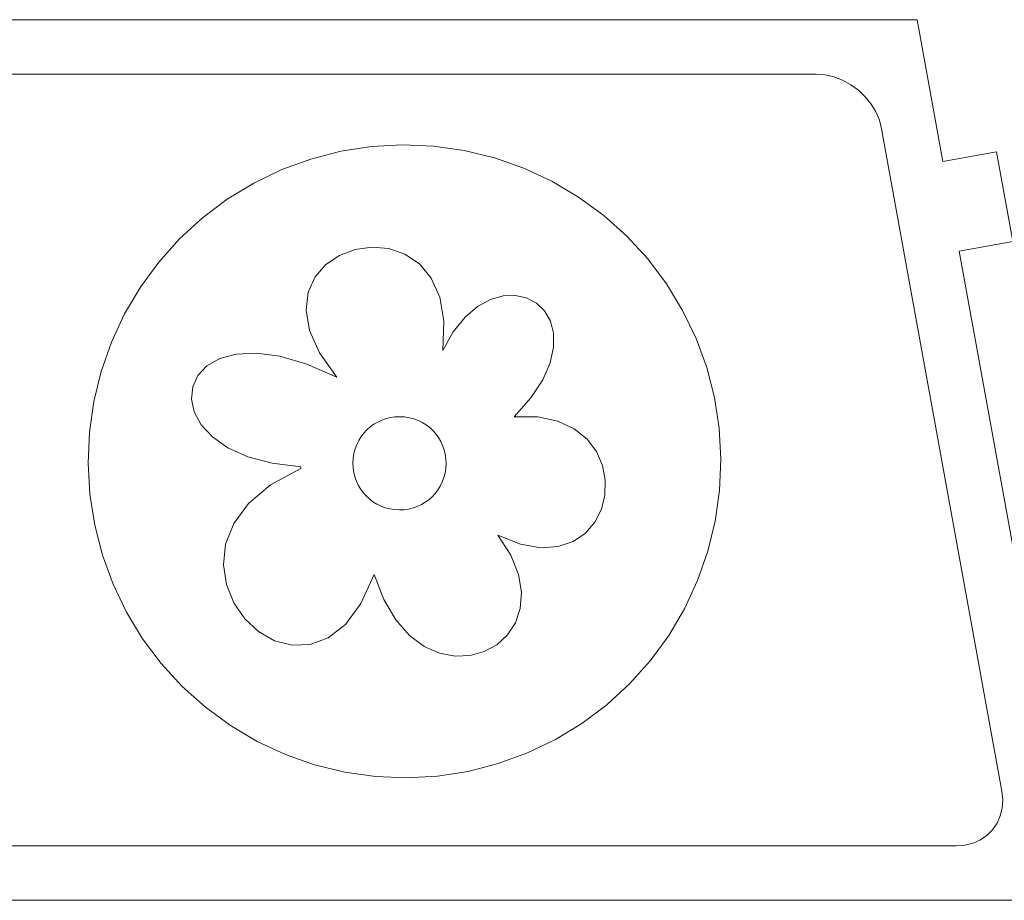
# Model space of a CAD drawing. Header units: millimetres. Extents: x -198 to 278, y -321 to 286.
# Tile 41 of 256: x 113 to 167, y -60 to -11. Entities that reach past the tile are written whole.
import ezdxf

# ---------------------------------------------------------------- set-up
doc = ezdxf.new("R2010")
doc.units = ezdxf.units.MM
doc.header["$MEASUREMENT"] = 0
doc.layers.add('Layer 1', color=7, linetype='Continuous')

msp = doc.modelspace()

# ---------------------------------------------------------------- linework, layer by layer
at = {"layer": 'Layer 1', "color": 175, "lineweight": 9}
for points, knots in [([(61.3488, -53.9822), (61.3488, -53.9822), (60.2763, -59.8856), (60.2763, -59.8856), (60.2763, -59.8856), (171.2591, -59.8856), (171.2591, -59.8856), (171.2591, -59.8856), (170.1867, -53.9822), (170.1867, -53.9822), (170.1867, -53.9822), (173.1383, -53.446), (173.1383, -53.446), (173.1383, -53.446), (172.2446, -48.5265), (172.2446, -48.5265), (172.2446, -48.5265), (169.2929, -49.0627), (169.2929, -49.0627), (169.2929, -49.0627), (164.7747, -24.1926), (164.7747, -24.1926), (164.7747, -24.1926), (167.7264, -23.6563), (167.7264, -23.6563), (167.7264, -23.6563), (166.8309, -18.7272), (166.8309, -18.7272), (166.8309, -18.7272), (163.8792, -19.2634), (163.8792, -19.2634), (163.8792, -19.2634), (162.4622, -11.464), (162.4622, -11.464), (162.4622, -11.464), (69.0732, -11.464), (69.0732, -11.464), (69.0732, -11.464), (67.6549, -19.2709), (67.6549, -19.2709), (67.6549, -19.2709), (64.7033, -18.7346), (64.7033, -18.7346), (64.7033, -18.7346), (63.8095, -23.6541), (63.8095, -23.6541), (63.8095, -23.6541), (66.7612, -24.1904), (66.7612, -24.1904), (66.7612, -24.1904), (62.2426, -49.0627), (62.2426, -49.0627), (62.2426, -49.0627), (59.2909, -48.5265), (59.2909, -48.5265), (59.2909, -48.5265), (58.3971, -53.446), (58.3971, -53.446), (58.3971, -53.446), (61.3488, -53.9822), (61.3488, -53.9822)], [0, 0, 0, 0, 0.05, 0.05, 0.05, 0.1, 0.1, 0.1, 0.15, 0.15, 0.15, 0.2, 0.2, 0.2, 0.25, 0.25, 0.25, 0.3, 0.3, 0.3, 0.35, 0.35, 0.35, 0.4, 0.4, 0.4, 0.45, 0.45, 0.45, 0.5, 0.5, 0.5, 0.55, 0.55, 0.55, 0.6, 0.6, 0.6, 0.65, 0.65, 0.65, 0.7, 0.7, 0.7, 0.75, 0.75, 0.75, 0.8, 0.8, 0.8, 0.85, 0.85, 0.85, 0.9, 0.9, 0.9, 0.95, 0.95, 0.95, 1, 1, 1, 1]), ([(64.5004, -55.2475), (64.5004, -55.2475), (64.3963, -54.8126), (64.3963, -54.8126), (64.3963, -54.8126), (64.3678, -54.3549), (64.3678, -54.3549), (64.3678, -54.3549), (64.4155, -53.8856), (64.4155, -53.8856), (64.4155, -53.8856), (71.0323, -17.464), (71.0323, -17.464), (71.0323, -17.464), (71.1551, -16.9947), (71.1551, -16.9947), (71.1551, -16.9947), (71.35, -16.5369), (71.35, -16.5369), (71.35, -16.5369), (71.6121, -16.102), (71.6121, -16.102), (71.6121, -16.102), (71.935, -15.7006), (71.935, -15.7006), (71.935, -15.7006), (72.3108, -15.3427), (72.3108, -15.3427), (72.3108, -15.3427), (72.7301, -15.0369), (72.7301, -15.0369), (72.7301, -15.0369), (73.1828, -14.791), (73.1828, -14.791), (73.1828, -14.791), (73.6575, -14.6108), (73.6575, -14.6108), (73.6575, -14.6108), (74.1427, -14.5009), (74.1427, -14.5009), (74.1427, -14.5009), (74.6264, -14.464), (74.6264, -14.464), (74.6264, -14.464), (156.909, -14.464), (156.909, -14.464), (156.909, -14.464), (157.3927, -14.5009), (157.3927, -14.5009), (157.3927, -14.5009), (157.8779, -14.6108), (157.8779, -14.6108), (157.8779, -14.6108), (158.3527, -14.791), (158.3527, -14.791), (158.3527, -14.791), (158.8054, -15.0369), (158.8054, -15.0369), (158.8054, -15.0369), (159.2247, -15.3427), (159.2247, -15.3427), (159.2247, -15.3427), (159.6005, -15.7006), (159.6005, -15.7006), (159.6005, -15.7006), (159.9234, -16.102), (159.9234, -16.102), (159.9234, -16.102), (160.1855, -16.5369), (160.1855, -16.5369), (160.1855, -16.5369), (160.3804, -16.9947), (160.3804, -16.9947), (160.3804, -16.9947), (160.5032, -17.464), (160.5032, -17.464), (160.5032, -17.464), (167.12, -53.8856), (167.12, -53.8856), (167.12, -53.8856), (167.1677, -54.3549), (167.1677, -54.3549), (167.1677, -54.3549), (167.1392, -54.8126), (167.1392, -54.8126), (167.1392, -54.8126), (167.0351, -55.2475), (167.0351, -55.2475), (167.0351, -55.2475), (166.858, -55.6489), (166.858, -55.6489), (166.858, -55.6489), (166.6123, -56.0069), (166.6123, -56.0069), (166.6123, -56.0069), (166.304, -56.3126), (166.304, -56.3126), (166.304, -56.3126), (165.9408, -56.5586), (165.9408, -56.5586), (165.9408, -56.5586), (165.5315, -56.7387), (165.5315, -56.7387), (165.5315, -56.7387), (165.0862, -56.8486), (165.0862, -56.8486), (165.0862, -56.8486), (164.6159, -56.8856), (164.6159, -56.8856), (164.6159, -56.8856), (66.9196, -56.8856), (66.9196, -56.8856), (66.9196, -56.8856), (66.4493, -56.8486), (66.4493, -56.8486), (66.4493, -56.8486), (66.004, -56.7387), (66.004, -56.7387), (66.004, -56.7387), (65.5947, -56.5586), (65.5947, -56.5586), (65.5947, -56.5586), (65.2314, -56.3126), (65.2314, -56.3126), (65.2314, -56.3126), (64.9232, -56.0069), (64.9232, -56.0069), (64.9232, -56.0069), (64.6775, -55.6489), (64.6775, -55.6489), (64.6775, -55.6489), (64.5004, -55.2475), (64.5004, -55.2475)], [0, 0, 0, 0, 0.0227273, 0.0227273, 0.0227273, 0.0454545, 0.0454545, 0.0454545, 0.0681818, 0.0681818, 0.0681818, 0.0909091, 0.0909091, 0.0909091, 0.1136364, 0.1136364, 0.1136364, 0.1363636, 0.1363636, 0.1363636, 0.1590909, 0.1590909, 0.1590909, 0.1818182, 0.1818182, 0.1818182, 0.2045455, 0.2045455, 0.2045455, 0.2272727, 0.2272727, 0.2272727, 0.25, 0.25, 0.25, 0.2727273, 0.2727273, 0.2727273, 0.2954545, 0.2954545, 0.2954545, 0.3181818, 0.3181818, 0.3181818, 0.3409091, 0.3409091, 0.3409091, 0.3636364, 0.3636364, 0.3636364, 0.3863636, 0.3863636, 0.3863636, 0.4090909, 0.4090909, 0.4090909, 0.4318182, 0.4318182, 0.4318182, 0.4545455, 0.4545455, 0.4545455, 0.4772727, 0.4772727, 0.4772727, 0.5, 0.5, 0.5, 0.5227273, 0.5227273, 0.5227273, 0.5454545, 0.5454545, 0.5454545, 0.5681818, 0.5681818, 0.5681818, 0.5909091, 0.5909091, 0.5909091, 0.6136364, 0.6136364, 0.6136364, 0.6363636, 0.6363636, 0.6363636, 0.6590909, 0.6590909, 0.6590909, 0.6818182, 0.6818182, 0.6818182, 0.7045455, 0.7045455, 0.7045455, 0.7272727, 0.7272727, 0.7272727, 0.75, 0.75, 0.75, 0.7727273, 0.7727273, 0.7727273, 0.7954545, 0.7954545, 0.7954545, 0.8181818, 0.8181818, 0.8181818, 0.8409091, 0.8409091, 0.8409091, 0.8636364, 0.8636364, 0.8636364, 0.8863636, 0.8863636, 0.8863636, 0.9090909, 0.9090909, 0.9090909, 0.9318182, 0.9318182, 0.9318182, 0.9545455, 0.9545455, 0.9545455, 0.9772727, 0.9772727, 0.9772727, 1, 1, 1, 1]), ([(116.9269, -34.1505), (116.9269, -34.1505), (116.8538, -35.8569), (116.8538, -35.8569), (116.8538, -35.8569), (116.9483, -37.5622), (116.9483, -37.5622), (116.9483, -37.5622), (117.2096, -39.2501), (117.2096, -39.2501), (117.2096, -39.2501), (117.635, -40.9043), (117.635, -40.9043), (117.635, -40.9043), (118.2205, -42.5088), (118.2205, -42.5088), (118.2205, -42.5088), (118.9604, -44.0482), (118.9604, -44.0482), (118.9604, -44.0482), (119.8477, -45.5076), (119.8477, -45.5076), (119.8477, -45.5076), (120.8737, -46.873), (120.8737, -46.873), (120.8737, -46.873), (122.0287, -48.1313), (122.0287, -48.1313), (122.0287, -48.1313), (123.3014, -49.2704), (123.3014, -49.2704), (123.3014, -49.2704), (124.6796, -50.2792), (124.6796, -50.2792), (124.6796, -50.2792), (126.1501, -51.148), (126.1501, -51.148), (126.1501, -51.148), (127.6987, -51.8685), (127.6987, -51.8685), (127.6987, -51.8685), (129.3104, -52.4338), (129.3104, -52.4338), (129.3104, -52.4338), (130.9697, -52.8384), (130.9697, -52.8384), (130.9697, -52.8384), (132.6608, -53.0784), (132.6608, -53.0784), (132.6608, -53.0784), (134.3672, -53.1514), (134.3672, -53.1514), (134.3672, -53.1514), (136.0725, -53.0569), (136.0725, -53.0569), (136.0725, -53.0569), (137.7604, -52.7957), (137.7604, -52.7957), (137.7604, -52.7957), (139.4146, -52.3702), (139.4146, -52.3702), (139.4146, -52.3702), (141.019, -51.7847), (141.019, -51.7847), (141.019, -51.7847), (142.5584, -51.0448), (142.5584, -51.0448), (142.5584, -51.0448), (144.0178, -50.1575), (144.0178, -50.1575), (144.0178, -50.1575), (145.3833, -49.1314), (145.3833, -49.1314), (145.3833, -49.1314), (146.6415, -47.9765), (146.6415, -47.9765), (146.6415, -47.9765), (147.7806, -46.7037), (147.7806, -46.7037), (147.7806, -46.7037), (148.7894, -45.3255), (148.7894, -45.3255), (148.7894, -45.3255), (149.6582, -43.855), (149.6582, -43.855), (149.6582, -43.855), (150.3787, -42.3065), (150.3787, -42.3065), (150.3787, -42.3065), (150.944, -40.6947), (150.944, -40.6947), (150.944, -40.6947), (151.3486, -39.0353), (151.3486, -39.0353), (151.3486, -39.0353), (151.5886, -37.3443), (151.5886, -37.3443), (151.5886, -37.3443), (151.6616, -35.6379), (151.6616, -35.6379), (151.6616, -35.6379), (151.5671, -33.9325), (151.5671, -33.9325), (151.5671, -33.9325), (151.3059, -32.2446), (151.3059, -32.2446), (151.3059, -32.2446), (150.8805, -30.5905), (150.8805, -30.5905), (150.8805, -30.5905), (150.295, -28.986), (150.295, -28.986), (150.295, -28.986), (149.555, -27.4466), (149.555, -27.4466), (149.555, -27.4466), (148.6677, -25.9871), (148.6677, -25.9871), (148.6677, -25.9871), (147.6417, -24.6217), (147.6417, -24.6217), (147.6417, -24.6217), (146.4868, -23.3634), (146.4868, -23.3634), (146.4868, -23.3634), (145.214, -22.2244), (145.214, -22.2244), (145.214, -22.2244), (143.8358, -21.2156), (143.8358, -21.2156), (143.8358, -21.2156), (142.3653, -20.3467), (142.3653, -20.3467), (142.3653, -20.3467), (140.8168, -19.6262), (140.8168, -19.6262), (140.8168, -19.6262), (139.2051, -19.0609), (139.2051, -19.0609), (139.2051, -19.0609), (137.5457, -18.6564), (137.5457, -18.6564), (137.5457, -18.6564), (135.8547, -18.4164), (135.8547, -18.4164), (135.8547, -18.4164), (134.1483, -18.3433), (134.1483, -18.3433), (134.1483, -18.3433), (132.4429, -18.4379), (132.4429, -18.4379), (132.4429, -18.4379), (130.755, -18.6991), (130.755, -18.6991), (130.755, -18.6991), (129.1009, -19.1245), (129.1009, -19.1245), (129.1009, -19.1245), (127.4964, -19.71), (127.4964, -19.71), (127.4964, -19.71), (125.957, -20.45), (125.957, -20.45), (125.957, -20.45), (124.4976, -21.3373), (124.4976, -21.3373), (124.4976, -21.3373), (123.1322, -22.3633), (123.1322, -22.3633), (123.1322, -22.3633), (121.8739, -23.5183), (121.8739, -23.5183), (121.8739, -23.5183), (120.7349, -24.791), (120.7349, -24.791), (120.7349, -24.791), (119.7261, -26.1692), (119.7261, -26.1692), (119.7261, -26.1692), (118.8572, -27.6397), (118.8572, -27.6397), (118.8572, -27.6397), (118.1367, -29.1883), (118.1367, -29.1883), (118.1367, -29.1883), (117.5714, -30.8), (117.5714, -30.8), (117.5714, -30.8), (117.1669, -32.4594), (117.1669, -32.4594), (117.1669, -32.4594), (116.9269, -34.1505), (116.9269, -34.1505)], [0, 0, 0, 0, 0.015625, 0.015625, 0.015625, 0.03125, 0.03125, 0.03125, 0.046875, 0.046875, 0.046875, 0.0625, 0.0625, 0.0625, 0.078125, 0.078125, 0.078125, 0.09375, 0.09375, 0.09375, 0.109375, 0.109375, 0.109375, 0.125, 0.125, 0.125, 0.140625, 0.140625, 0.140625, 0.15625, 0.15625, 0.15625, 0.171875, 0.171875, 0.171875, 0.1875, 0.1875, 0.1875, 0.203125, 0.203125, 0.203125, 0.21875, 0.21875, 0.21875, 0.234375, 0.234375, 0.234375, 0.25, 0.25, 0.25, 0.265625, 0.265625, 0.265625, 0.28125, 0.28125, 0.28125, 0.296875, 0.296875, 0.296875, 0.3125, 0.3125, 0.3125, 0.328125, 0.328125, 0.328125, 0.34375, 0.34375, 0.34375, 0.359375, 0.359375, 0.359375, 0.375, 0.375, 0.375, 0.390625, 0.390625, 0.390625, 0.40625, 0.40625, 0.40625, 0.421875, 0.421875, 0.421875, 0.4375, 0.4375, 0.4375, 0.453125, 0.453125, 0.453125, 0.46875, 0.46875, 0.46875, 0.484375, 0.484375, 0.484375, 0.5, 0.5, 0.5, 0.515625, 0.515625, 0.515625, 0.53125, 0.53125, 0.53125, 0.546875, 0.546875, 0.546875, 0.5625, 0.5625, 0.5625, 0.578125, 0.578125, 0.578125, 0.59375, 0.59375, 0.59375, 0.609375, 0.609375, 0.609375, 0.625, 0.625, 0.625, 0.640625, 0.640625, 0.640625, 0.65625, 0.65625, 0.65625, 0.671875, 0.671875, 0.671875, 0.6875, 0.6875, 0.6875, 0.703125, 0.703125, 0.703125, 0.71875, 0.71875, 0.71875, 0.734375, 0.734375, 0.734375, 0.75, 0.75, 0.75, 0.765625, 0.765625, 0.765625, 0.78125, 0.78125, 0.78125, 0.796875, 0.796875, 0.796875, 0.8125, 0.8125, 0.8125, 0.828125, 0.828125, 0.828125, 0.84375, 0.84375, 0.84375, 0.859375, 0.859375, 0.859375, 0.875, 0.875, 0.875, 0.890625, 0.890625, 0.890625, 0.90625, 0.90625, 0.90625, 0.921875, 0.921875, 0.921875, 0.9375, 0.9375, 0.9375, 0.953125, 0.953125, 0.953125, 0.96875, 0.96875, 0.96875, 0.984375, 0.984375, 0.984375, 1, 1, 1, 1])]:
    msp.add_open_spline(points, degree=3, knots=knots, dxfattribs=at)
at = {"layer": 'Layer 1', "color": 240, "lineweight": 9}
for points, knots in [([(124.9948, -29.8527), (124.9948, -29.8527), (126.0978, -29.801), (126.0978, -29.801), (126.0978, -29.801), (127.393, -29.9728), (127.393, -29.9728), (127.393, -29.9728), (128.8754, -30.4008), (128.8754, -30.4008), (128.8754, -30.4008), (130.54, -31.1177), (130.54, -31.1177), (130.54, -31.1177), (129.5815, -29.7781), (129.5815, -29.7781), (129.5815, -29.7781), (129.0325, -28.5448), (129.0325, -28.5448), (129.0325, -28.5448), (128.843, -27.4305), (128.843, -27.4305), (128.843, -27.4305), (128.9632, -26.4483), (128.9632, -26.4483), (128.9632, -26.4483), (129.343, -25.6111), (129.343, -25.6111), (129.343, -25.6111), (129.9324, -24.9316), (129.9324, -24.9316), (129.9324, -24.9316), (130.6815, -24.4227), (130.6815, -24.4227), (130.6815, -24.4227), (131.5402, -24.0975), (131.5402, -24.0975), (131.5402, -24.0975), (132.4586, -23.9687), (132.4586, -23.9687), (132.4586, -23.9687), (133.3866, -24.0493), (133.3866, -24.0493), (133.3866, -24.0493), (134.2744, -24.3522), (134.2744, -24.3522), (134.2744, -24.3522), (135.0718, -24.8901), (135.0718, -24.8901), (135.0718, -24.8901), (135.729, -25.6761), (135.729, -25.6761), (135.729, -25.6761), (136.1959, -26.7231), (136.1959, -26.7231), (136.1959, -26.7231), (136.4225, -28.0438), (136.4225, -28.0438), (136.4225, -28.0438), (136.3589, -29.6512), (136.3589, -29.6512), (136.3589, -29.6512), (136.9381, -28.6236), (136.9381, -28.6236), (136.9381, -28.6236), (137.5833, -27.8216), (137.5833, -27.8216), (137.5833, -27.8216), (138.2708, -27.2328), (138.2708, -27.2328), (138.2708, -27.2328), (138.9769, -26.8447), (138.9769, -26.8447), (138.9769, -26.8447), (139.678, -26.6448), (139.678, -26.6448), (139.678, -26.6448), (140.3504, -26.6207), (140.3504, -26.6207), (140.3504, -26.6207), (140.9706, -26.76), (140.9706, -26.76), (140.9706, -26.76), (141.5147, -27.0501), (141.5147, -27.0501), (141.5147, -27.0501), (141.9593, -27.4786), (141.9593, -27.4786), (141.9593, -27.4786), (142.2805, -28.033), (142.2805, -28.033), (142.2805, -28.033), (142.4548, -28.7009), (142.4548, -28.7009), (142.4548, -28.7009), (142.4585, -29.4697), (142.4585, -29.4697), (142.4585, -29.4697), (142.268, -30.3271), (142.268, -30.3271), (142.268, -30.3271), (141.8595, -31.2606), (141.8595, -31.2606), (141.8595, -31.2606), (141.2095, -32.2577), (141.2095, -32.2577), (141.2095, -32.2577), (140.2943, -33.3059), (140.2943, -33.3059), (140.2943, -33.3059), (141.5958, -33.3059), (141.5958, -33.3059), (141.5958, -33.3059), (142.6937, -33.5338), (142.6937, -33.5338), (142.6937, -33.5338), (143.5928, -33.9524), (143.5928, -33.9524), (143.5928, -33.9524), (144.2979, -34.5246), (144.2979, -34.5246), (144.2979, -34.5246), (144.8139, -35.213), (144.8139, -35.213), (144.8139, -35.213), (145.1457, -35.9804), (145.1457, -35.9804), (145.1457, -35.9804), (145.298, -36.7896), (145.298, -36.7896), (145.298, -36.7896), (145.2758, -37.6034), (145.2758, -37.6034), (145.2758, -37.6034), (145.0838, -38.3845), (145.0838, -38.3845), (145.0838, -38.3845), (144.7269, -39.0957), (144.7269, -39.0957), (144.7269, -39.0957), (144.2099, -39.6997), (144.2099, -39.6997), (144.2099, -39.6997), (143.5378, -40.1593), (143.5378, -40.1593), (143.5378, -40.1593), (142.7152, -40.4372), (142.7152, -40.4372), (142.7152, -40.4372), (141.7472, -40.4963), (141.7472, -40.4963), (141.7472, -40.4963), (140.6384, -40.2993), (140.6384, -40.2993), (140.6384, -40.2993), (139.3938, -39.8089), (139.3938, -39.8089), (139.3938, -39.8089), (140.1057, -40.9153), (140.1057, -40.9153), (140.1057, -40.9153), (140.5283, -41.966), (140.5283, -41.966), (140.5283, -41.966), (140.6912, -42.9451), (140.6912, -42.9451), (140.6912, -42.9451), (140.6238, -43.8369), (140.6238, -43.8369), (140.6238, -43.8369), (140.3557, -44.6254), (140.3557, -44.6254), (140.3557, -44.6254), (139.9162, -45.2949), (139.9162, -45.2949), (139.9162, -45.2949), (139.3349, -45.8296), (139.3349, -45.8296), (139.3349, -45.8296), (138.6413, -46.2136), (138.6413, -46.2136), (138.6413, -46.2136), (137.8649, -46.4311), (137.8649, -46.4311), (137.8649, -46.4311), (137.0351, -46.4663), (137.0351, -46.4663), (137.0351, -46.4663), (136.1815, -46.3034), (136.1815, -46.3034), (136.1815, -46.3034), (135.3335, -45.9265), (135.3335, -45.9265), (135.3335, -45.9265), (134.5207, -45.3199), (134.5207, -45.3199), (134.5207, -45.3199), (133.7724, -44.4676), (133.7724, -44.4676), (133.7724, -44.4676), (133.1183, -43.354), (133.1183, -43.354), (133.1183, -43.354), (132.5878, -41.9632), (132.5878, -41.9632), (132.5878, -41.9632), (131.859, -43.5693), (131.859, -43.5693), (131.859, -43.5693), (131.0015, -44.7216), (131.0015, -44.7216), (131.0015, -44.7216), (130.0564, -45.4612), (130.0564, -45.4612), (130.0564, -45.4612), (129.0651, -45.8289), (129.0651, -45.8289), (129.0651, -45.8289), (128.0686, -45.8657), (128.0686, -45.8657), (128.0686, -45.8657), (127.1083, -45.6126), (127.1083, -45.6126), (127.1083, -45.6126), (126.2253, -45.1104), (126.2253, -45.1104), (126.2253, -45.1104), (125.4608, -44.4001), (125.4608, -44.4001), (125.4608, -44.4001), (124.8561, -43.5227), (124.8561, -43.5227), (124.8561, -43.5227), (124.4524, -42.5191), (124.4524, -42.5191), (124.4524, -42.5191), (124.2908, -41.4303), (124.2908, -41.4303), (124.2908, -41.4303), (124.4127, -40.2971), (124.4127, -40.2971), (124.4127, -40.2971), (124.8591, -39.1605), (124.8591, -39.1605), (124.8591, -39.1605), (125.6714, -38.0615), (125.6714, -38.0615), (125.6714, -38.0615), (126.8907, -37.041), (126.8907, -37.041), (126.8907, -37.041), (128.5582, -36.14), (128.5582, -36.14), (128.5582, -36.14), (128.5584, -36.0414), (128.5584, -36.0414), (128.5584, -36.0414), (126.9674, -35.8507), (126.9674, -35.8507), (126.9674, -35.8507), (125.6282, -35.4922), (125.6282, -35.4922), (125.6282, -35.4922), (124.5359, -34.9985), (124.5359, -34.9985), (124.5359, -34.9985), (123.6855, -34.4022), (123.6855, -34.4022), (123.6855, -34.4022), (123.0721, -33.7359), (123.0721, -33.7359), (123.0721, -33.7359), (122.6906, -33.0323), (122.6906, -33.0323), (122.6906, -33.0323), (122.5362, -32.3239), (122.5362, -32.3239), (122.5362, -32.3239), (122.6038, -31.6434), (122.6038, -31.6434), (122.6038, -31.6434), (122.8884, -31.0235), (122.8884, -31.0235), (122.8884, -31.0235), (123.3851, -30.4966), (123.3851, -30.4966), (123.3851, -30.4966), (124.0889, -30.0955), (124.0889, -30.0955), (124.0889, -30.0955), (124.9948, -29.8527), (124.9948, -29.8527)], [0, 0, 0, 0, 0.0103093, 0.0103093, 0.0103093, 0.0206186, 0.0206186, 0.0206186, 0.0309278, 0.0309278, 0.0309278, 0.0412371, 0.0412371, 0.0412371, 0.0515464, 0.0515464, 0.0515464, 0.0618557, 0.0618557, 0.0618557, 0.0721649, 0.0721649, 0.0721649, 0.0824742, 0.0824742, 0.0824742, 0.0927835, 0.0927835, 0.0927835, 0.1030928, 0.1030928, 0.1030928, 0.1134021, 0.1134021, 0.1134021, 0.1237113, 0.1237113, 0.1237113, 0.1340206, 0.1340206, 0.1340206, 0.1443299, 0.1443299, 0.1443299, 0.1546392, 0.1546392, 0.1546392, 0.1649485, 0.1649485, 0.1649485, 0.1752577, 0.1752577, 0.1752577, 0.185567, 0.185567, 0.185567, 0.1958763, 0.1958763, 0.1958763, 0.2061856, 0.2061856, 0.2061856, 0.2164948, 0.2164948, 0.2164948, 0.2268041, 0.2268041, 0.2268041, 0.2371134, 0.2371134, 0.2371134, 0.2474227, 0.2474227, 0.2474227, 0.257732, 0.257732, 0.257732, 0.2680412, 0.2680412, 0.2680412, 0.2783505, 0.2783505, 0.2783505, 0.2886598, 0.2886598, 0.2886598, 0.2989691, 0.2989691, 0.2989691, 0.3092784, 0.3092784, 0.3092784, 0.3195876, 0.3195876, 0.3195876, 0.3298969, 0.3298969, 0.3298969, 0.3402062, 0.3402062, 0.3402062, 0.3505155, 0.3505155, 0.3505155, 0.3608247, 0.3608247, 0.3608247, 0.371134, 0.371134, 0.371134, 0.3814433, 0.3814433, 0.3814433, 0.3917526, 0.3917526, 0.3917526, 0.4020619, 0.4020619, 0.4020619, 0.4123711, 0.4123711, 0.4123711, 0.4226804, 0.4226804, 0.4226804, 0.4329897, 0.4329897, 0.4329897, 0.443299, 0.443299, 0.443299, 0.4536082, 0.4536082, 0.4536082, 0.4639175, 0.4639175, 0.4639175, 0.4742268, 0.4742268, 0.4742268, 0.4845361, 0.4845361, 0.4845361, 0.4948454, 0.4948454, 0.4948454, 0.5051546, 0.5051546, 0.5051546, 0.5154639, 0.5154639, 0.5154639, 0.5257732, 0.5257732, 0.5257732, 0.5360825, 0.5360825, 0.5360825, 0.5463918, 0.5463918, 0.5463918, 0.556701, 0.556701, 0.556701, 0.5670103, 0.5670103, 0.5670103, 0.5773196, 0.5773196, 0.5773196, 0.5876289, 0.5876289, 0.5876289, 0.5979381, 0.5979381, 0.5979381, 0.6082474, 0.6082474, 0.6082474, 0.6185567, 0.6185567, 0.6185567, 0.628866, 0.628866, 0.628866, 0.6391753, 0.6391753, 0.6391753, 0.6494845, 0.6494845, 0.6494845, 0.6597938, 0.6597938, 0.6597938, 0.6701031, 0.6701031, 0.6701031, 0.6804124, 0.6804124, 0.6804124, 0.6907216, 0.6907216, 0.6907216, 0.7010309, 0.7010309, 0.7010309, 0.7113402, 0.7113402, 0.7113402, 0.7216495, 0.7216495, 0.7216495, 0.7319588, 0.7319588, 0.7319588, 0.742268, 0.742268, 0.742268, 0.7525773, 0.7525773, 0.7525773, 0.7628866, 0.7628866, 0.7628866, 0.7731959, 0.7731959, 0.7731959, 0.7835052, 0.7835052, 0.7835052, 0.7938144, 0.7938144, 0.7938144, 0.8041237, 0.8041237, 0.8041237, 0.814433, 0.814433, 0.814433, 0.8247423, 0.8247423, 0.8247423, 0.8350515, 0.8350515, 0.8350515, 0.8453608, 0.8453608, 0.8453608, 0.8556701, 0.8556701, 0.8556701, 0.8659794, 0.8659794, 0.8659794, 0.8762887, 0.8762887, 0.8762887, 0.8865979, 0.8865979, 0.8865979, 0.8969072, 0.8969072, 0.8969072, 0.9072165, 0.9072165, 0.9072165, 0.9175258, 0.9175258, 0.9175258, 0.9278351, 0.9278351, 0.9278351, 0.9381443, 0.9381443, 0.9381443, 0.9484536, 0.9484536, 0.9484536, 0.9587629, 0.9587629, 0.9587629, 0.9690722, 0.9690722, 0.9690722, 0.9793814, 0.9793814, 0.9793814, 0.9896907, 0.9896907, 0.9896907, 1, 1, 1, 1]), ([(131.8356, -37.2682), (131.8356, -37.2682), (131.979, -37.4666), (131.979, -37.4666), (131.979, -37.4666), (132.1407, -37.6504), (132.1407, -37.6504), (132.1407, -37.6504), (132.3199, -37.818), (132.3199, -37.818), (132.3199, -37.818), (132.5153, -37.968), (132.5153, -37.968), (132.5153, -37.968), (132.7261, -38.099), (132.7261, -38.099), (132.7261, -38.099), (132.9513, -38.2095), (132.9513, -38.2095), (132.9513, -38.2095), (133.1898, -38.2981), (133.1898, -38.2981), (133.1898, -38.2981), (133.4406, -38.3633), (133.4406, -38.3633), (133.4406, -38.3633), (133.7027, -38.4038), (133.7027, -38.4038), (133.7027, -38.4038), (133.9751, -38.4179), (133.9751, -38.4179), (133.9751, -38.4179), (134.2313, -38.4059), (134.2313, -38.4059), (134.2313, -38.4059), (134.4815, -38.3695), (134.4815, -38.3695), (134.4815, -38.3695), (134.7243, -38.3097), (134.7243, -38.3097), (134.7243, -38.3097), (134.9581, -38.2275), (134.9581, -38.2275), (134.9581, -38.2275), (135.1816, -38.1239), (135.1816, -38.1239), (135.1816, -38.1239), (135.3933, -37.9999), (135.3933, -37.9999), (135.3933, -37.9999), (135.5918, -37.8565), (135.5918, -37.8565), (135.5918, -37.8565), (135.7756, -37.6948), (135.7756, -37.6948), (135.7756, -37.6948), (135.9432, -37.5157), (135.9432, -37.5157), (135.9432, -37.5157), (136.0932, -37.3203), (136.0932, -37.3203), (136.0932, -37.3203), (136.2242, -37.1095), (136.2242, -37.1095), (136.2242, -37.1095), (136.3348, -36.8844), (136.3348, -36.8844), (136.3348, -36.8844), (136.4234, -36.6459), (136.4234, -36.6459), (136.4234, -36.6459), (136.4887, -36.3952), (136.4887, -36.3952), (136.4887, -36.3952), (136.5291, -36.1331), (136.5291, -36.1331), (136.5291, -36.1331), (136.5433, -35.8607), (136.5433, -35.8607), (136.5433, -35.8607), (136.5313, -35.6045), (136.5313, -35.6045), (136.5313, -35.6045), (136.4948, -35.3544), (136.4948, -35.3544), (136.4948, -35.3544), (136.435, -35.1117), (136.435, -35.1117), (136.435, -35.1117), (136.3528, -34.8778), (136.3528, -34.8778), (136.3528, -34.8778), (136.2491, -34.6544), (136.2491, -34.6544), (136.2491, -34.6544), (136.1251, -34.4427), (136.1251, -34.4427), (136.1251, -34.4427), (135.9818, -34.2443), (135.9818, -34.2443), (135.9818, -34.2443), (135.82, -34.0606), (135.82, -34.0606), (135.82, -34.0606), (135.6409, -33.893), (135.6409, -33.893), (135.6409, -33.893), (135.4454, -33.743), (135.4454, -33.743), (135.4454, -33.743), (135.2346, -33.612), (135.2346, -33.612), (135.2346, -33.612), (135.0095, -33.5014), (135.0095, -33.5014), (135.0095, -33.5014), (134.771, -33.4128), (134.771, -33.4128), (134.771, -33.4128), (134.5202, -33.3476), (134.5202, -33.3476), (134.5202, -33.3476), (134.2581, -33.3072), (134.2581, -33.3072), (134.2581, -33.3072), (133.9856, -33.293), (133.9856, -33.293), (133.9856, -33.293), (133.7294, -33.305), (133.7294, -33.305), (133.7294, -33.305), (133.4792, -33.3414), (133.4792, -33.3414), (133.4792, -33.3414), (133.2364, -33.4012), (133.2364, -33.4012), (133.2364, -33.4012), (133.0026, -33.4835), (133.0026, -33.4835), (133.0026, -33.4835), (132.7791, -33.5871), (132.7791, -33.5871), (132.7791, -33.5871), (132.5674, -33.7111), (132.5674, -33.7111), (132.5674, -33.7111), (132.3689, -33.8544), (132.3689, -33.8544), (132.3689, -33.8544), (132.1852, -34.0162), (132.1852, -34.0162), (132.1852, -34.0162), (132.0176, -34.1952), (132.0176, -34.1952), (132.0176, -34.1952), (131.8675, -34.3907), (131.8675, -34.3907), (131.8675, -34.3907), (131.7365, -34.6015), (131.7365, -34.6015), (131.7365, -34.6015), (131.626, -34.8266), (131.626, -34.8266), (131.626, -34.8266), (131.5373, -35.065), (131.5373, -35.065), (131.5373, -35.065), (131.4721, -35.3158), (131.4721, -35.3158), (131.4721, -35.3158), (131.4316, -35.5778), (131.4316, -35.5778), (131.4316, -35.5778), (131.4175, -35.8502), (131.4175, -35.8502), (131.4175, -35.8502), (131.4295, -36.1064), (131.4295, -36.1064), (131.4295, -36.1064), (131.4659, -36.3566), (131.4659, -36.3566), (131.4659, -36.3566), (131.5257, -36.5993), (131.5257, -36.5993), (131.5257, -36.5993), (131.608, -36.8331), (131.608, -36.8331), (131.608, -36.8331), (131.7116, -37.0565), (131.7116, -37.0565), (131.7116, -37.0565), (131.8356, -37.2682), (131.8356, -37.2682)], [0, 0, 0, 0, 0.015625, 0.015625, 0.015625, 0.03125, 0.03125, 0.03125, 0.046875, 0.046875, 0.046875, 0.0625, 0.0625, 0.0625, 0.078125, 0.078125, 0.078125, 0.09375, 0.09375, 0.09375, 0.109375, 0.109375, 0.109375, 0.125, 0.125, 0.125, 0.140625, 0.140625, 0.140625, 0.15625, 0.15625, 0.15625, 0.171875, 0.171875, 0.171875, 0.1875, 0.1875, 0.1875, 0.203125, 0.203125, 0.203125, 0.21875, 0.21875, 0.21875, 0.234375, 0.234375, 0.234375, 0.25, 0.25, 0.25, 0.265625, 0.265625, 0.265625, 0.28125, 0.28125, 0.28125, 0.296875, 0.296875, 0.296875, 0.3125, 0.3125, 0.3125, 0.328125, 0.328125, 0.328125, 0.34375, 0.34375, 0.34375, 0.359375, 0.359375, 0.359375, 0.375, 0.375, 0.375, 0.390625, 0.390625, 0.390625, 0.40625, 0.40625, 0.40625, 0.421875, 0.421875, 0.421875, 0.4375, 0.4375, 0.4375, 0.453125, 0.453125, 0.453125, 0.46875, 0.46875, 0.46875, 0.484375, 0.484375, 0.484375, 0.5, 0.5, 0.5, 0.515625, 0.515625, 0.515625, 0.53125, 0.53125, 0.53125, 0.546875, 0.546875, 0.546875, 0.5625, 0.5625, 0.5625, 0.578125, 0.578125, 0.578125, 0.59375, 0.59375, 0.59375, 0.609375, 0.609375, 0.609375, 0.625, 0.625, 0.625, 0.640625, 0.640625, 0.640625, 0.65625, 0.65625, 0.65625, 0.671875, 0.671875, 0.671875, 0.6875, 0.6875, 0.6875, 0.703125, 0.703125, 0.703125, 0.71875, 0.71875, 0.71875, 0.734375, 0.734375, 0.734375, 0.75, 0.75, 0.75, 0.765625, 0.765625, 0.765625, 0.78125, 0.78125, 0.78125, 0.796875, 0.796875, 0.796875, 0.8125, 0.8125, 0.8125, 0.828125, 0.828125, 0.828125, 0.84375, 0.84375, 0.84375, 0.859375, 0.859375, 0.859375, 0.875, 0.875, 0.875, 0.890625, 0.890625, 0.890625, 0.90625, 0.90625, 0.90625, 0.921875, 0.921875, 0.921875, 0.9375, 0.9375, 0.9375, 0.953125, 0.953125, 0.953125, 0.96875, 0.96875, 0.96875, 0.984375, 0.984375, 0.984375, 1, 1, 1, 1])]:
    msp.add_open_spline(points, degree=3, knots=knots, dxfattribs=at)

doc.saveas('drawing.dxf')
